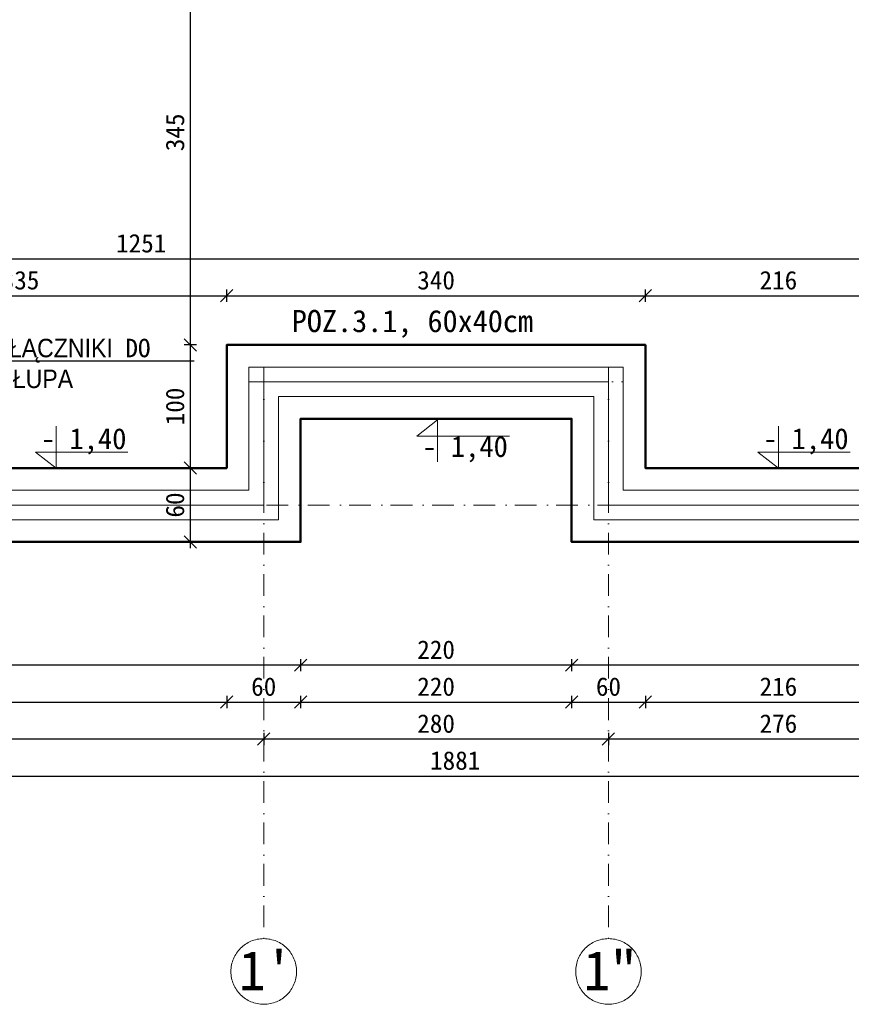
# Model space of a CAD drawing. Header units: millimetres. Extents: x -6343 to 9945, y -9929 to 237.
# Tile 35 of 43: x -4701 to -4026, y -2071 to -1272. Entities that reach past the tile are written whole.
import ezdxf
from ezdxf import colors
from ezdxf.entities.mleader import LeaderData, LeaderLine
from ezdxf.enums import TextEntityAlignment as Align
from ezdxf.math import Vec2, Vec3

# ---------------------------------------------------------------- set-up
doc = ezdxf.new("R2010")
doc.units = ezdxf.units.MM
doc.linetypes.add('Kreski i kropki', pattern=[335.138881, 176.388884, -88.194442, 0, -70.555556])
for name, color, linetype, lineweight in [('_k_gruba', 42, 'Continuous', 50), ('_k_opis', 7, 'Continuous', 13), ('_k_osie', 142, 'Kreski i kropki', 13), ('_k_widok', 7, 'Continuous', 18), ('_k_wymiar', 7, 'Continuous', 9)]:
    doc.layers.add(name, color=color, linetype=linetype, lineweight=lineweight)
doc.layers.add('_k_niewidoczna', color=72, linetype='Continuous', lineweight=9, plot=False)
doc.styles.add('GENERATED_STYLE_1', font='MS Gothic.ttf')
doc.styles.add('GENERATED_STYLE_2', font='MS Gothic.ttf')
doc.dimstyles.new('1-100 (20cm)', dxfattribs={"dimscale": 5, "dimtxt": 3, "dimasz": 2, "dimexe": 1, "dimexo": 1, "dimgap": 1, "dimtad": 1, "dimdec": 0, "dimzin": 12, "dimdsep": 46, "dimtxsty": 'GENERATED_STYLE_1', "dimblk1": 'OBLIQUE', "dimblk2": 'OBLIQUE', "dimsah": 1, "dimcen": 0, "dimdle": 1, "dimclrd": 256, "dimclre": 256, "dimclrt": 4, "dimazin": 0, "dimtfac": 0.75, "dimtdec": 0, "dimtix": 1, "dimtmove": 1, "dimatfit": 3, "dimldrblk": 'OBLIQUE', "dimfxl": 1, "dimfxlon": 1, "dimtvp": 0.75, "dimtolj": 1, "dimtzin": 0, "dimarcsym": 0})

# ---------------------------------------------------------------- blocks, each defined once
blk = doc.blocks.new('_OBLIQUE')
at = {"color": 0, "linetype": 'ByBlock'}
blk.add_line((-0.5, -0.5), (0.5, 0.5), dxfattribs=at)
blk = doc.blocks.new('*D18')
at = {"layer": '_k_wymiar', "lineweight": -2, "transparency": 16777216}
for p, q in [((-3401.83, -1795.65), (-4257.83, -1795.65)), ((-4252.83, -1790.65), (-4252.83, -1800.65)), ((-3406.83, -1790.65), (-3406.83, -1800.65))]:
    blk.add_line(p, q, dxfattribs=at)
at = {"layer": 'Defpoints', "color": 0, "transparency": 16777216}
for p in [(-4252.83, -1695.65), (-3406.83, -1695.65), (-4252.83, -1795.65)]:
    blk.add_point(p, dxfattribs=at)
at = {"layer": '_k_wymiar', "lineweight": -2, "transparency": 16777216, "xscale": 10, "yscale": 10, "zscale": 10, "rotation": 180}
blk.add_blockref('_OBLIQUE', (-4252.83, -1795.65), dxfattribs=at)
at = {"layer": '_k_wymiar', "lineweight": -2, "transparency": 16777216, "xscale": 10, "yscale": 10, "zscale": 10}
blk.add_blockref('_OBLIQUE', (-3406.83, -1795.65), dxfattribs=at)
at = {"layer": '_k_wymiar', "color": 4, "transparency": 16777216, "insert": (-3829.83, -1783.15), "char_height": 15, "attachment_point": 5, "style": 'GENERATED_STYLE_1'}
blk.add_mtext('\\A1;846', dxfattribs=at)
blk = doc.blocks.new('*D19')
at = {"layer": '_k_wymiar', "lineweight": -2, "transparency": 16777216}
for p, q in [((-4247.83, -1795.65), (-4477.83, -1795.65)), ((-4472.83, -1790.65), (-4472.83, -1800.65)), ((-4252.83, -1790.65), (-4252.83, -1800.65))]:
    blk.add_line(p, q, dxfattribs=at)
at = {"layer": 'Defpoints', "color": 0, "transparency": 16777216}
for p in [(-4472.83, -1695.65), (-4252.83, -1695.65), (-4472.83, -1795.65)]:
    blk.add_point(p, dxfattribs=at)
at = {"layer": '_k_wymiar', "lineweight": -2, "transparency": 16777216, "xscale": 10, "yscale": 10, "zscale": 10, "rotation": 180}
blk.add_blockref('_OBLIQUE', (-4472.83, -1795.65), dxfattribs=at)
at = {"layer": '_k_wymiar', "lineweight": -2, "transparency": 16777216, "xscale": 10, "yscale": 10, "zscale": 10}
blk.add_blockref('_OBLIQUE', (-4252.83, -1795.65), dxfattribs=at)
at = {"layer": '_k_wymiar', "color": 4, "transparency": 16777216, "insert": (-4362.83, -1783.15), "char_height": 15, "attachment_point": 5, "style": 'GENERATED_STYLE_1'}
blk.add_mtext('\\A1;220', dxfattribs=at)
blk = doc.blocks.new('*D20')
at = {"layer": '_k_wymiar', "lineweight": -2, "transparency": 16777216}
for p, q in [((-4467.83, -1795.65), (-5292.83, -1795.65)), ((-5287.83, -1790.65), (-5287.83, -1800.65)), ((-4472.83, -1790.65), (-4472.83, -1800.65))]:
    blk.add_line(p, q, dxfattribs=at)
at = {"layer": 'Defpoints', "color": 0, "transparency": 16777216}
for p in [(-5287.83, -1695.65), (-4472.83, -1695.65), (-5287.83, -1795.65)]:
    blk.add_point(p, dxfattribs=at)
at = {"layer": '_k_wymiar', "lineweight": -2, "transparency": 16777216, "xscale": 10, "yscale": 10, "zscale": 10, "rotation": 180}
blk.add_blockref('_OBLIQUE', (-5287.83, -1795.65), dxfattribs=at)
at = {"layer": '_k_wymiar', "lineweight": -2, "transparency": 16777216, "xscale": 10, "yscale": 10, "zscale": 10}
blk.add_blockref('_OBLIQUE', (-4472.83, -1795.65), dxfattribs=at)
at = {"layer": '_k_wymiar', "color": 4, "transparency": 16777216, "insert": (-4880.33, -1783.15), "char_height": 15, "attachment_point": 5, "style": 'GENERATED_STYLE_1'}
blk.add_mtext('\\A1;815', dxfattribs=at)
blk = doc.blocks.new('*D22')
at = {"layer": '_k_wymiar', "lineweight": -2, "transparency": 16777216}
for p, q in [((-5227.83, -1820.65), (-5227.83, -1830.65)), ((-4532.83, -1820.65), (-4532.83, -1830.65)), ((-5232.83, -1825.65), (-4527.83, -1825.65))]:
    blk.add_line(p, q, dxfattribs=at)
at = {"layer": 'Defpoints', "color": 0, "transparency": 16777216}
for p in [(-5227.83, -1635.65), (-4532.83, -1635.65), (-4532.83, -1825.65)]:
    blk.add_point(p, dxfattribs=at)
at = {"layer": '_k_wymiar', "lineweight": -2, "transparency": 16777216, "xscale": 10, "yscale": 10, "zscale": 10, "rotation": 180}
blk.add_blockref('_OBLIQUE', (-5227.83, -1825.65), dxfattribs=at)
at = {"layer": '_k_wymiar', "lineweight": -2, "transparency": 16777216, "xscale": 10, "yscale": 10, "zscale": 10}
blk.add_blockref('_OBLIQUE', (-4532.83, -1825.65), dxfattribs=at)
at = {"layer": '_k_wymiar', "color": 4, "transparency": 16777216, "insert": (-4880.33, -1813.15), "char_height": 15, "attachment_point": 5, "style": 'GENERATED_STYLE_1'}
blk.add_mtext('\\A1;695', dxfattribs=at)
blk = doc.blocks.new('*D23')
at = {"layer": '_k_wymiar', "lineweight": -2, "transparency": 16777216}
for p, q in [((-4532.83, -1820.65), (-4532.83, -1830.65)), ((-4472.83, -1820.65), (-4472.83, -1830.65)), ((-4537.83, -1825.65), (-4467.83, -1825.65))]:
    blk.add_line(p, q, dxfattribs=at)
at = {"layer": 'Defpoints', "color": 0, "transparency": 16777216}
for p in [(-4532.83, -1635.65), (-4472.83, -1695.65), (-4472.83, -1825.65)]:
    blk.add_point(p, dxfattribs=at)
at = {"layer": '_k_wymiar', "lineweight": -2, "transparency": 16777216, "xscale": 10, "yscale": 10, "zscale": 10, "rotation": 180}
blk.add_blockref('_OBLIQUE', (-4532.83, -1825.65), dxfattribs=at)
at = {"layer": '_k_wymiar', "lineweight": -2, "transparency": 16777216, "xscale": 10, "yscale": 10, "zscale": 10}
blk.add_blockref('_OBLIQUE', (-4472.83, -1825.65), dxfattribs=at)
at = {"layer": '_k_wymiar', "color": 4, "transparency": 16777216, "insert": (-4502.83, -1813.15), "char_height": 15, "attachment_point": 5, "style": 'GENERATED_STYLE_1'}
blk.add_mtext('\\A1;60', dxfattribs=at)
blk = doc.blocks.new('*D24')
at = {"layer": '_k_wymiar', "lineweight": -2, "transparency": 16777216}
for p, q in [((-4472.83, -1820.65), (-4472.83, -1830.65)), ((-4252.83, -1820.65), (-4252.83, -1830.65)), ((-4477.83, -1825.65), (-4247.83, -1825.65))]:
    blk.add_line(p, q, dxfattribs=at)
at = {"layer": 'Defpoints', "color": 0, "transparency": 16777216}
for p in [(-4472.83, -1695.65), (-4252.83, -1695.65), (-4252.83, -1825.65)]:
    blk.add_point(p, dxfattribs=at)
at = {"layer": '_k_wymiar', "lineweight": -2, "transparency": 16777216, "xscale": 10, "yscale": 10, "zscale": 10, "rotation": 180}
blk.add_blockref('_OBLIQUE', (-4472.83, -1825.65), dxfattribs=at)
at = {"layer": '_k_wymiar', "lineweight": -2, "transparency": 16777216, "xscale": 10, "yscale": 10, "zscale": 10}
blk.add_blockref('_OBLIQUE', (-4252.83, -1825.65), dxfattribs=at)
at = {"layer": '_k_wymiar', "color": 4, "transparency": 16777216, "insert": (-4362.83, -1813.15), "char_height": 15, "attachment_point": 5, "style": 'GENERATED_STYLE_1'}
blk.add_mtext('\\A1;220', dxfattribs=at)
blk = doc.blocks.new('*D25')
at = {"layer": '_k_wymiar', "lineweight": -2, "transparency": 16777216}
for p, q in [((-4252.83, -1820.65), (-4252.83, -1830.65)), ((-4192.83, -1820.65), (-4192.83, -1830.65)), ((-4257.83, -1825.65), (-4187.83, -1825.65))]:
    blk.add_line(p, q, dxfattribs=at)
at = {"layer": 'Defpoints', "color": 0, "transparency": 16777216}
for p in [(-4192.83, -1635.65), (-4252.83, -1695.65), (-4192.83, -1825.65)]:
    blk.add_point(p, dxfattribs=at)
at = {"layer": '_k_wymiar', "lineweight": -2, "transparency": 16777216, "xscale": 10, "yscale": 10, "zscale": 10, "rotation": 180}
blk.add_blockref('_OBLIQUE', (-4252.83, -1825.65), dxfattribs=at)
at = {"layer": '_k_wymiar', "lineweight": -2, "transparency": 16777216, "xscale": 10, "yscale": 10, "zscale": 10}
blk.add_blockref('_OBLIQUE', (-4192.83, -1825.65), dxfattribs=at)
at = {"layer": '_k_wymiar', "color": 4, "transparency": 16777216, "insert": (-4222.83, -1813.15), "char_height": 15, "attachment_point": 5, "style": 'GENERATED_STYLE_1'}
blk.add_mtext('\\A1;60', dxfattribs=at)
blk = doc.blocks.new('*D26')
at = {"layer": '_k_wymiar', "lineweight": -2, "transparency": 16777216}
for p, q in [((-4192.83, -1820.65), (-4192.83, -1830.65)), ((-3976.83, -1820.65), (-3976.83, -1830.65)), ((-4197.83, -1825.65), (-3971.83, -1825.65))]:
    blk.add_line(p, q, dxfattribs=at)
at = {"layer": 'Defpoints', "color": 0, "transparency": 16777216}
for p in [(-4192.83, -1635.65), (-3976.83, -1635.65), (-3976.83, -1825.65)]:
    blk.add_point(p, dxfattribs=at)
at = {"layer": '_k_wymiar', "lineweight": -2, "transparency": 16777216, "xscale": 10, "yscale": 10, "zscale": 10, "rotation": 180}
blk.add_blockref('_OBLIQUE', (-4192.83, -1825.65), dxfattribs=at)
at = {"layer": '_k_wymiar', "lineweight": -2, "transparency": 16777216, "xscale": 10, "yscale": 10, "zscale": 10}
blk.add_blockref('_OBLIQUE', (-3976.83, -1825.65), dxfattribs=at)
at = {"layer": '_k_wymiar', "color": 4, "transparency": 16777216, "insert": (-4084.83, -1813.15), "char_height": 15, "attachment_point": 5, "style": 'GENERATED_STYLE_1'}
blk.add_mtext('\\A1;216', dxfattribs=at)
blk = doc.blocks.new('*D143')
at = {"layer": '_k_wymiar', "lineweight": -2, "transparency": 16777216}
for p, q in [((-4222.83, -1850.65), (-4222.83, -1860.65)), ((-3946.83, -1850.65), (-3946.83, -1860.65)), ((-3941.83, -1855.65), (-4227.83, -1855.65))]:
    blk.add_line(p, q, dxfattribs=at)
at = {"layer": 'Defpoints', "color": 0, "transparency": 16777216}
for p in [(-4222.83, -1665.65), (-3946.83, -1665.65), (-4222.83, -1855.65)]:
    blk.add_point(p, dxfattribs=at)
at = {"layer": '_k_wymiar', "lineweight": -2, "transparency": 16777216, "xscale": 10, "yscale": 10, "zscale": 10, "rotation": 180}
blk.add_blockref('_OBLIQUE', (-4222.83, -1855.65), dxfattribs=at)
at = {"layer": '_k_wymiar', "lineweight": -2, "transparency": 16777216, "xscale": 10, "yscale": 10, "zscale": 10}
blk.add_blockref('_OBLIQUE', (-3946.83, -1855.65), dxfattribs=at)
at = {"layer": '_k_wymiar', "color": 4, "transparency": 16777216, "insert": (-4084.83, -1843.15), "char_height": 15, "attachment_point": 5, "style": 'GENERATED_STYLE_1'}
blk.add_mtext('\\A1;276', dxfattribs=at)
blk = doc.blocks.new('*D144')
at = {"layer": '_k_wymiar', "lineweight": -2, "transparency": 16777216}
for p, q in [((-4502.83, -1850.65), (-4502.83, -1860.65)), ((-4222.83, -1850.65), (-4222.83, -1860.65)), ((-4217.83, -1855.65), (-4507.83, -1855.65))]:
    blk.add_line(p, q, dxfattribs=at)
at = {"layer": 'Defpoints', "color": 0, "transparency": 16777216}
for p in [(-4502.83, -1665.65), (-4222.83, -1665.65), (-4502.83, -1855.65)]:
    blk.add_point(p, dxfattribs=at)
at = {"layer": '_k_wymiar', "lineweight": -2, "transparency": 16777216, "xscale": 10, "yscale": 10, "zscale": 10, "rotation": 180}
blk.add_blockref('_OBLIQUE', (-4502.83, -1855.65), dxfattribs=at)
at = {"layer": '_k_wymiar', "lineweight": -2, "transparency": 16777216, "xscale": 10, "yscale": 10, "zscale": 10}
blk.add_blockref('_OBLIQUE', (-4222.83, -1855.65), dxfattribs=at)
at = {"layer": '_k_wymiar', "color": 4, "transparency": 16777216, "insert": (-4362.83, -1843.15), "char_height": 15, "attachment_point": 5, "style": 'GENERATED_STYLE_1'}
blk.add_mtext('\\A1;280', dxfattribs=at)
blk = doc.blocks.new('*D145')
at = {"layer": '_k_wymiar', "lineweight": -2, "transparency": 16777216}
for p, q in [((-5257.83, -1850.65), (-5257.83, -1860.65)), ((-4502.83, -1850.65), (-4502.83, -1860.65)), ((-4497.83, -1855.65), (-5262.83, -1855.65))]:
    blk.add_line(p, q, dxfattribs=at)
at = {"layer": 'Defpoints', "color": 0, "transparency": 16777216}
for p in [(-5257.83, -1665.65), (-4502.83, -1665.65), (-5257.83, -1855.65)]:
    blk.add_point(p, dxfattribs=at)
at = {"layer": '_k_wymiar', "lineweight": -2, "transparency": 16777216, "xscale": 10, "yscale": 10, "zscale": 10, "rotation": 180}
blk.add_blockref('_OBLIQUE', (-5257.83, -1855.65), dxfattribs=at)
at = {"layer": '_k_wymiar', "lineweight": -2, "transparency": 16777216, "xscale": 10, "yscale": 10, "zscale": 10}
blk.add_blockref('_OBLIQUE', (-4502.83, -1855.65), dxfattribs=at)
at = {"layer": '_k_wymiar', "color": 4, "transparency": 16777216, "insert": (-4880.33, -1843.15), "char_height": 15, "attachment_point": 5, "style": 'GENERATED_STYLE_1'}
blk.add_mtext('\\A1;755', dxfattribs=at)
blk = doc.blocks.new('*D29')
at = {"layer": '_k_wymiar', "lineweight": -2, "transparency": 16777216}
for p, q in [((-5292.83, -1885.65), (-3401.83, -1885.65)), ((-5287.83, -1880.65), (-5287.83, -1890.65)), ((-3406.83, -1880.65), (-3406.83, -1890.65))]:
    blk.add_line(p, q, dxfattribs=at)
at = {"layer": 'Defpoints', "color": 0, "transparency": 16777216}
for p in [(-5287.83, -1695.65), (-3406.83, -1695.65), (-3406.83, -1885.65)]:
    blk.add_point(p, dxfattribs=at)
at = {"layer": '_k_wymiar', "lineweight": -2, "transparency": 16777216, "xscale": 10, "yscale": 10, "zscale": 10, "rotation": 180}
blk.add_blockref('_OBLIQUE', (-5287.83, -1885.65), dxfattribs=at)
at = {"layer": '_k_wymiar', "lineweight": -2, "transparency": 16777216, "xscale": 10, "yscale": 10, "zscale": 10}
blk.add_blockref('_OBLIQUE', (-3406.83, -1885.65), dxfattribs=at)
at = {"layer": '_k_wymiar', "color": 4, "transparency": 16777216, "insert": (-4347.33, -1873.15), "char_height": 15, "attachment_point": 5, "style": 'GENERATED_STYLE_1'}
blk.add_mtext('\\A1;1881', dxfattribs=at)
blk = doc.blocks.new('*D31')
at = {"layer": '_k_wymiar', "lineweight": -2, "transparency": 16777216}
for p, q in [((-5227.83, -1470.78), (-5227.83, -1460.78)), ((-3976.83, -1460.78), (-3976.83, -1470.78)), ((-5232.83, -1465.78), (-3971.83, -1465.78))]:
    blk.add_line(p, q, dxfattribs=at)
at = {"layer": 'Defpoints', "color": 0, "transparency": 16777216}
for p in [(-3976.83, -1422.94), (-3976.83, -1465.78), (-5227.83, -1635.65)]:
    blk.add_point(p, dxfattribs=at)
at = {"layer": '_k_wymiar', "lineweight": -2, "transparency": 16777216, "xscale": 10, "yscale": 10, "zscale": 10, "rotation": 180}
blk.add_blockref('_OBLIQUE', (-5227.83, -1465.78), dxfattribs=at)
at = {"layer": '_k_wymiar', "lineweight": -2, "transparency": 16777216, "xscale": 10, "yscale": 10, "zscale": 10}
blk.add_blockref('_OBLIQUE', (-3976.83, -1465.78), dxfattribs=at)
at = {"layer": '_k_wymiar', "color": 4, "transparency": 16777216, "insert": (-4602.33, -1453.28), "char_height": 15, "attachment_point": 5, "style": 'GENERATED_STYLE_1'}
blk.add_mtext('\\A1;1251', dxfattribs=at)
blk = doc.blocks.new('*D35')
at = {"layer": '_k_wymiar', "lineweight": -2, "transparency": 16777216}
for p, q in [((-4562.31, -1635.65), (-4567.31, -1635.65)), ((-4562.31, -1700.65), (-4562.31, -1630.65)), ((-4562.31, -1695.65), (-4557.31, -1695.65))]:
    blk.add_line(p, q, dxfattribs=at)
at = {"layer": 'Defpoints', "color": 0, "transparency": 16777216}
for p in [(-4562.31, -1635.65), (-4562.31, -1635.65), (-4562.31, -1695.65)]:
    blk.add_point(p, dxfattribs=at)
at = {"layer": '_k_wymiar', "lineweight": -2, "transparency": 16777216, "xscale": 10, "yscale": 10, "zscale": 10}
for p, rotation in [((-4562.31, -1635.65), 90), ((-4562.31, -1695.65), 270)]:
    blk.add_blockref('_OBLIQUE', p, dxfattribs=dict(at, rotation=rotation))
at = {"layer": '_k_wymiar', "color": 4, "transparency": 16777216, "insert": (-4574.81, -1665.65), "char_height": 15, "attachment_point": 5, "rotation": 90, "style": 'GENERATED_STYLE_1'}
blk.add_mtext('\\A1;60', dxfattribs=at)
blk = doc.blocks.new('*D36')
at = {"layer": '_k_wymiar', "lineweight": -2, "transparency": 16777216}
for p, q in [((-4562.31, -1640.65), (-4562.31, -1530.65)), ((-4557.31, -1535.65), (-4567.31, -1535.65)), ((-4562.31, -1635.65), (-4567.31, -1635.65))]:
    blk.add_line(p, q, dxfattribs=at)
at = {"layer": 'Defpoints', "color": 0, "transparency": 16777216}
for p in [(-4562.31, -1535.65), (-4532.83, -1535.65), (-4562.31, -1635.65)]:
    blk.add_point(p, dxfattribs=at)
at = {"layer": '_k_wymiar', "lineweight": -2, "transparency": 16777216, "xscale": 10, "yscale": 10, "zscale": 10}
for p, rotation in [((-4562.31, -1535.65), 90), ((-4562.31, -1635.65), 270)]:
    blk.add_blockref('_OBLIQUE', p, dxfattribs=dict(at, rotation=rotation))
at = {"layer": '_k_wymiar', "color": 4, "transparency": 16777216, "insert": (-4574.81, -1585.65), "char_height": 15, "attachment_point": 5, "rotation": 90, "style": 'GENERATED_STYLE_1'}
blk.add_mtext('\\A1;100', dxfattribs=at)
blk = doc.blocks.new('*D37')
at = {"layer": '_k_wymiar', "lineweight": -2, "transparency": 16777216}
for p, q in [((-4562.31, -1540.65), (-4562.31, -1185.65)), ((-4562.31, -1190.65), (-4557.31, -1190.65)), ((-4557.31, -1535.65), (-4567.31, -1535.65))]:
    blk.add_line(p, q, dxfattribs=at)
at = {"layer": 'Defpoints', "color": 0, "transparency": 16777216}
for p in [(-4562.31, -1190.65), (-4562.31, -1190.65), (-4532.83, -1535.65)]:
    blk.add_point(p, dxfattribs=at)
at = {"layer": '_k_wymiar', "lineweight": -2, "transparency": 16777216, "xscale": 10, "yscale": 10, "zscale": 10}
for p, rotation in [((-4562.31, -1190.65), 90), ((-4562.31, -1535.65), 270)]:
    blk.add_blockref('_OBLIQUE', p, dxfattribs=dict(at, rotation=rotation))
at = {"layer": '_k_wymiar', "color": 4, "transparency": 16777216, "insert": (-4574.81, -1363.15), "char_height": 15, "attachment_point": 5, "rotation": 90, "style": 'GENERATED_STYLE_1'}
blk.add_mtext('\\A1;345', dxfattribs=at)
blk = doc.blocks.new('*D101')
at = {"layer": '_k_wymiar', "lineweight": -2, "transparency": 16777216}
for p, q in [((-4867.83, -1500.78), (-4867.83, -1490.78)), ((-4532.83, -1500.78), (-4532.83, -1490.78)), ((-4872.83, -1495.78), (-4527.83, -1495.78))]:
    blk.add_line(p, q, dxfattribs=at)
at = {"layer": 'Defpoints', "color": 0, "transparency": 16777216}
for p in [(-4532.83, -1495.78), (-4532.83, -1535.65), (-4867.83, -1653.65)]:
    blk.add_point(p, dxfattribs=at)
at = {"layer": '_k_wymiar', "lineweight": -2, "transparency": 16777216, "xscale": 10, "yscale": 10, "zscale": 10, "rotation": 180}
blk.add_blockref('_OBLIQUE', (-4867.83, -1495.78), dxfattribs=at)
at = {"layer": '_k_wymiar', "lineweight": -2, "transparency": 16777216, "xscale": 10, "yscale": 10, "zscale": 10}
blk.add_blockref('_OBLIQUE', (-4532.83, -1495.78), dxfattribs=at)
at = {"layer": '_k_wymiar', "color": 4, "transparency": 16777216, "insert": (-4700.33, -1483.28), "char_height": 15, "attachment_point": 5, "style": 'GENERATED_STYLE_1'}
blk.add_mtext('\\A1;335', dxfattribs=at)
blk = doc.blocks.new('*D102')
at = {"layer": '_k_wymiar', "lineweight": -2, "transparency": 16777216}
for p, q in [((-4532.83, -1500.78), (-4532.83, -1490.78)), ((-4192.83, -1500.78), (-4192.83, -1490.78)), ((-4537.83, -1495.78), (-4187.83, -1495.78))]:
    blk.add_line(p, q, dxfattribs=at)
at = {"layer": 'Defpoints', "color": 0, "transparency": 16777216}
for p in [(-4192.83, -1495.78), (-4532.83, -1535.65), (-4192.83, -1535.65)]:
    blk.add_point(p, dxfattribs=at)
at = {"layer": '_k_wymiar', "lineweight": -2, "transparency": 16777216, "xscale": 10, "yscale": 10, "zscale": 10, "rotation": 180}
blk.add_blockref('_OBLIQUE', (-4532.83, -1495.78), dxfattribs=at)
at = {"layer": '_k_wymiar', "lineweight": -2, "transparency": 16777216, "xscale": 10, "yscale": 10, "zscale": 10}
blk.add_blockref('_OBLIQUE', (-4192.83, -1495.78), dxfattribs=at)
at = {"layer": '_k_wymiar', "color": 4, "transparency": 16777216, "insert": (-4362.83, -1483.28), "char_height": 15, "attachment_point": 5, "style": 'GENERATED_STYLE_1'}
blk.add_mtext('\\A1;340', dxfattribs=at)
blk = doc.blocks.new('*D103')
at = {"layer": '_k_wymiar', "lineweight": -2, "transparency": 16777216}
for p, q in [((-4192.83, -1500.78), (-4192.83, -1490.78)), ((-3976.83, -1500.78), (-3976.83, -1490.78)), ((-4197.83, -1495.78), (-3971.83, -1495.78))]:
    blk.add_line(p, q, dxfattribs=at)
at = {"layer": 'Defpoints', "color": 0, "transparency": 16777216}
for p in [(-3976.83, -1495.78), (-4192.83, -1535.65), (-3976.83, -1635.65)]:
    blk.add_point(p, dxfattribs=at)
at = {"layer": '_k_wymiar', "lineweight": -2, "transparency": 16777216, "xscale": 10, "yscale": 10, "zscale": 10, "rotation": 180}
blk.add_blockref('_OBLIQUE', (-4192.83, -1495.78), dxfattribs=at)
at = {"layer": '_k_wymiar', "lineweight": -2, "transparency": 16777216, "xscale": 10, "yscale": 10, "zscale": 10}
blk.add_blockref('_OBLIQUE', (-3976.83, -1495.78), dxfattribs=at)
at = {"layer": '_k_wymiar', "color": 4, "transparency": 16777216, "insert": (-4084.83, -1483.28), "char_height": 15, "attachment_point": 5, "style": 'GENERATED_STYLE_1'}
blk.add_mtext('\\A1;216', dxfattribs=at)
blk = doc.blocks.new('*U12')
at = {"layer": '_k_wymiar'}
blk.add_line((0, 0.1532), (0, 0.4), dxfattribs=at)
blk.add_lwpolyline([(0, 0.1532), (0, 0), (-0.198, 0.1532), (0.6852, 0.1532)], dxfattribs=at)
at = {"layer": '_k_wymiar', "style": 'GENERATED_STYLE_1'}
blk.add_attdef('%%P_0.00', text='', height=0.2, dxfattribs=at).set_placement((-0.1457, 0.1532), align=Align.BOTTOM_LEFT)
blk = doc.blocks.new('*U11')
at = {"layer": '_k_wymiar'}
blk.add_line((0, -0.1532), (0, -0.4), dxfattribs=at)
blk.add_lwpolyline([(0, -0.1532), (0, 0), (-0.198, -0.1532), (0.6852, -0.1532)], dxfattribs=at)
at = {"layer": '_k_wymiar', "style": 'GENERATED_STYLE_1'}
blk.add_attdef('%%P_0.00', text='', height=0.2, dxfattribs=at).set_placement((-0.1457, -0.4232), align=Align.BOTTOM_LEFT)

msp = doc.modelspace()

# ---------------------------------------------------------------- linework, layer by layer
at = {"layer": '_k_gruba', "ltscale": 3}
for points in [[(-5287.83, -645.65), (-3406.83, -645.65), (-3406.83, -1695.65), (-4252.83, -1695.65), (-4252.83, -1595.65), (-4472.83, -1595.65), (-4472.83, -1695.65), (-5287.83, -1695.65)], [(-5227.83, -1180.65), (-3976.83, -1180.65), (-3976.83, -1635.65), (-4192.83, -1635.65), (-4192.83, -1535.65), (-4532.83, -1535.65), (-4532.83, -1635.65), (-5227.83, -1635.65)]]:
    msp.add_lwpolyline(points, close=True, dxfattribs=at)
at = {"layer": '_k_niewidoczna'}
msp.add_lwpolyline([(-5257.83, -675.65), (-3436.83, -675.65), (-3436.83, -1665.65), (-4222.83, -1665.65), (-4222.83, -1565.65), (-4502.83, -1565.65), (-4502.83, -1665.65), (-5257.83, -1665.65)], close=True, dxfattribs=at)
at = {"layer": '_k_osie', "ltscale": 0.1}
for points in [[(-4502.83, -1553.65), (-4502.83, -2017.65)], [(-4222.83, -1553.65), (-4222.83, -2017.65)], [(-4514.83, -1565.65), (-4210.83, -1565.65)], [(-5609.83, -1665.65), (-3084.83, -1665.65)]]:
    msp.add_lwpolyline(points, dxfattribs=at)
at = {"layer": '_k_osie'}
for centre in [(-4502.83, -2044.29), (-4222.83, -2044.29)]:
    msp.add_circle(centre, 26.64, dxfattribs=at)
at = {"layer": '_k_widok'}
for points in [[(-5269.83, -663.65), (-3424.83, -663.65), (-3424.83, -1677.65), (-4234.83, -1677.65), (-4234.83, -1577.65), (-4490.83, -1577.65), (-4490.83, -1677.65), (-5269.83, -1677.65)], [(-5245.83, -1162.65), (-3958.83, -1162.65), (-3958.83, -1653.65), (-4210.83, -1653.65), (-4210.83, -1553.65), (-4514.83, -1553.65), (-4514.83, -1653.65), (-5245.83, -1653.65)]]:
    msp.add_lwpolyline(points, close=True, dxfattribs=at)

# ---------------------------------------------------------------- block references
at = {"layer": '_k_wymiar'}
ref = msp.add_blockref('*U12', (-4361.56, -1596.63), dxfattribs=dict(at, xscale=-84.999997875, yscale=84.999997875, zscale=84.999997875, rotation=180))
ref.add_attrib('%%P_0.00', '- 1,40', dxfattribs={"height": 17, "style": 'GENERATED_STYLE_1'}).set_placement((-4373.94, -1609.65), align=Align.TOP_LEFT)
ref = msp.add_blockref('*U11', (-4671.33, -1635.65), dxfattribs=dict(at, xscale=-84.999997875, yscale=84.999997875, zscale=84.999997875, rotation=180))
ref.add_attrib('%%P_0.00', '- 1,40', dxfattribs={"height": 17, "style": 'GENERATED_STYLE_1'}).set_placement((-4683.71, -1603.3), align=Align.TOP_LEFT)
ref = msp.add_blockref('*U11', (-4084.83, -1635.65), dxfattribs=dict(at, xscale=-84.999997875, yscale=84.999997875, zscale=84.999997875, rotation=180))
ref.add_attrib('%%P_0.00', '- 1,40', dxfattribs={"height": 17, "style": 'GENERATED_STYLE_1'}).set_placement((-4097.21, -1603.3), align=Align.TOP_LEFT)

# ---------------------------------------------------------------- texts
at = {"layer": '_k_opis', "color": 1, "insert": (-4382.06, -1507.32), "char_height": 18, "width": 215.1522, "attachment_point": 2, "style": 'GENERATED_STYLE_1'}
msp.add_mtext('{\\fMS Gothic|b1|i0|c128|p49;POZ.\\fMS Gothic|b1|i0|c238|p49;3.1\\fMS Gothic|b0|i0|c128|p49;, }60{\\fMS Gothic|b0|i0|c128|p49;x}40{\\fMS Gothic|b0|i0|c128|p49;cm}', dxfattribs=at)
at = {"layer": '_k_osie', "char_height": 32, "width": 72.2808, "attachment_point": 8, "style": 'GENERATED_STYLE_2'}
for s, insert in [('1"', (-4221.31, -2059.48)), ("{\\fMS Gothic|b0|i0|c128|p49;1}'", (-4501.31, -2059.48))]:
    msp.add_mtext(s, dxfattribs=dict(at, insert=insert))

# ---------------------------------------------------------------- dimensions: what is measured, and where the dimension line sits
at = {"layer": '_k_wymiar'}
for base, p1, p2, picture, middle in [((-4562.31, -1190.65), (-4532.83, -1535.65), (-4562.31, -1190.65), '*D37', (-4574.81, -1363.15)), ((-4562.31, -1535.65), (-4562.31, -1635.65), (-4532.83, -1535.65), '*D36', (-4574.81, -1585.65)), ((-4562.31, -1635.65), (-4562.31, -1695.65), (-4562.31, -1635.65), '*D35', (-4574.81, -1665.65))]:
    dim = msp.add_linear_dim(base=base, p1=p1, p2=p2, angle=90, dimstyle='1-100 (20cm)', dxfattribs=at)
    dim.commit()
    dim.dimension.update_dxf_attribs({"geometry": picture, "text_midpoint": middle})
for base, p1, p2, picture, middle in [((-3976.83, -1465.78), (-5227.83, -1635.65), (-3976.83, -1422.94), '*D31', (-4602.33, -1453.28)), ((-4532.83, -1495.78), (-4867.83, -1653.65), (-4532.83, -1535.65), '*D101', (-4700.33, -1483.28)), ((-4192.83, -1495.78), (-4532.83, -1535.65), (-4192.83, -1535.65), '*D102', (-4362.83, -1483.28)), ((-3976.83, -1495.78), (-4192.83, -1535.65), (-3976.83, -1635.65), '*D103', (-4084.83, -1483.28)), ((-4532.83, -1825.65), (-5227.83, -1635.65), (-4532.83, -1635.65), '*D22', (-4880.33, -1813.15)), ((-4472.83, -1825.65), (-4532.83, -1635.65), (-4472.83, -1695.65), '*D23', (-4502.83, -1813.15)), ((-4192.83, -1825.65), (-4252.83, -1695.65), (-4192.83, -1635.65), '*D25', (-4222.83, -1813.15)), ((-3976.83, -1825.65), (-4192.83, -1635.65), (-3976.83, -1635.65), '*D26', (-4084.83, -1813.15)), ((-5257.83, -1855.65), (-4502.83, -1665.65), (-5257.83, -1665.65), '*D145', (-4880.33, -1843.15)), ((-4502.83, -1855.65), (-4222.83, -1665.65), (-4502.83, -1665.65), '*D144', (-4362.83, -1843.15)), ((-4222.83, -1855.65), (-3946.83, -1665.65), (-4222.83, -1665.65), '*D143', (-4084.83, -1843.15)), ((-5287.83, -1795.65), (-4472.83, -1695.65), (-5287.83, -1695.65), '*D20', (-4880.33, -1783.15)), ((-3406.83, -1885.65), (-5287.83, -1695.65), (-3406.83, -1695.65), '*D29', (-4347.33, -1873.15)), ((-4472.83, -1795.65), (-4252.83, -1695.65), (-4472.83, -1695.65), '*D19', (-4362.83, -1783.15)), ((-4252.83, -1825.65), (-4472.83, -1695.65), (-4252.83, -1695.65), '*D24', (-4362.83, -1813.15)), ((-4252.83, -1795.65), (-3406.83, -1695.65), (-4252.83, -1695.65), '*D18', (-3829.83, -1783.15))]:
    dim = msp.add_linear_dim(base=base, p1=p1, p2=p2, dimstyle='1-100 (20cm)', dxfattribs=at)
    dim.commit()
    dim.dimension.update_dxf_attribs({"geometry": picture, "text_midpoint": middle})

# ---------------------------------------------------------------- leaders
at = {"layer": '_k_opis', "ltscale": 0.1}
ml = msp.add_multileader_mtext('Standard', dxfattribs=at)
ml.set_content('WYPUŚCIĆ ŁĄCZNIKI DO ZBROJENIA SŁUPA', color=256, style='GENERATED_STYLE_1')
ml.set_leader_properties()
ml.build(insert=Vec2(0, 0))
ml.multileader.update_dxf_attribs({"text_left_attachment_type": 6, "text_right_attachment_type": 6, "dogleg_length": 3.07, "arrow_head_size": 16})
ctx = ml.context
ctx.base_point, ctx.char_height, ctx.arrow_head_size, ctx.landing_gap_size, ctx.plane_origin = Vec3(-4823.57, -1548.71), 15, 16, 2.37, Vec3(-4933.1, -1648.16)
ctx.left_attachment, ctx.right_attachment = 6, 6
notes = []
notes.append((ctx, [(0, (1, 1, 0), (-4829.01, -1548.71), (1, 0), 5.44, [(0, [(-4880.83, -1653.65), (-4829.01, -1548.71)], 0, [])])]))
ctx.mtext.insert, ctx.mtext.width, ctx.mtext.defined_height, ctx.mtext.flow_direction = Vec3(-4821.2, -1530.71), 259.3562, 37.61, 5
for ctx, leaders in notes:
    for number, flags, end, landing, length, lines in leaders:
        leader = LeaderData()
        leader.index, (leader.has_last_leader_line, leader.has_dogleg_vector, leader.attachment_direction) = number, flags
        leader.last_leader_point, leader.dogleg_vector, leader.dogleg_length = Vec3(end), Vec3(landing), length
        for number, points, colour, breaks in lines:
            line = LeaderLine()
            line.index, line.vertices, line.color, line.breaks = number, Vec3.list(points), colors.encode_raw_color(colour), breaks
            leader.lines.append(line)
        ctx.leaders.append(leader)

doc.saveas('drawing.dxf')
